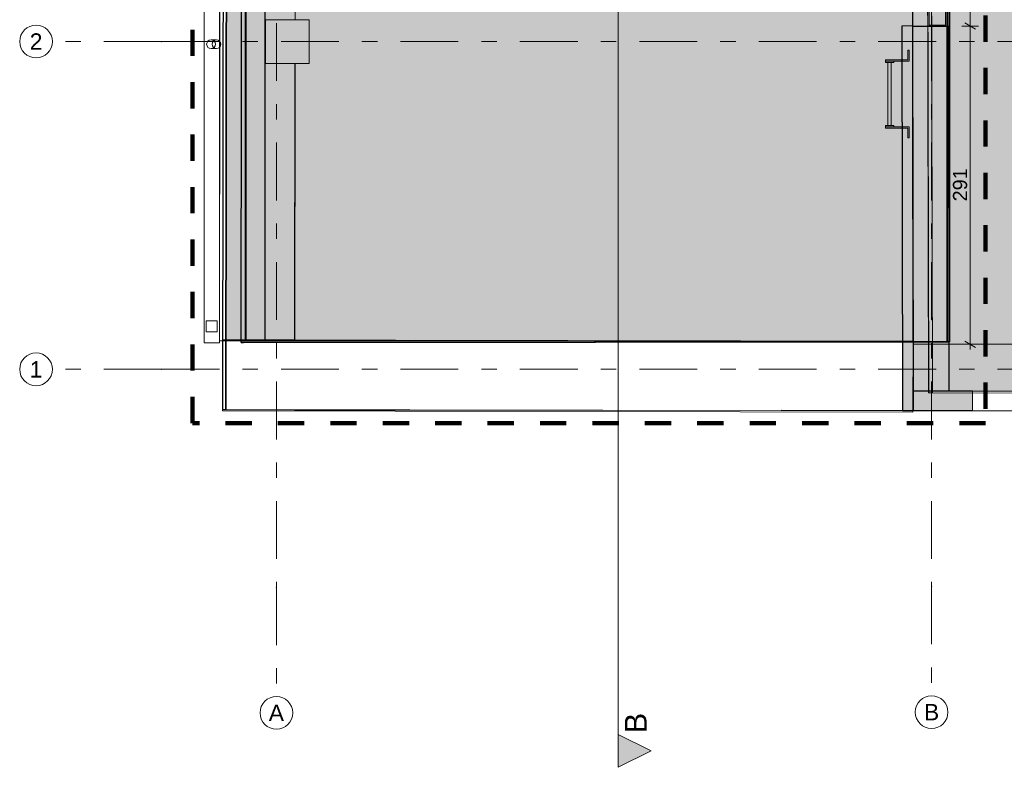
# Model space of a CAD drawing. Header units: centimetres. Extents: x -204 to 17936, y -15197 to 4352.
# Tile 1 of 41: x -193 to 709, y -330 to 354. Entities that reach past the tile are written whole.
import ezdxf
from ezdxf.enums import TextEntityAlignment as Align

# ---------------------------------------------------------------- set-up
doc = ezdxf.new("R2010")
doc.units = ezdxf.units.CM
doc.header["$MEASUREMENT"] = 0
for name, pattern in [('Przerywana', [48, 24, -24]), ('Przerywana podwójnie', [109.361107, 52.916665, -21.166666, 14.111111, -21.166666]), ('Wipeout_Contour', [100, 0, -100])]:
    doc.linetypes.add(name, pattern=pattern)
for name, color, linetype in [('00 - DRABINA DACHOWA', 7, 'Continuous'), ('00 - SUFIT Z BLACHY', 7, 'Continuous'), ('280-A Dachy Powłoki', 7, 'Continuous'), ('299-A Wymiary Opisy', 7, 'Continuous'), ('410-K Osie główne', 7, 'Continuous'), ('420-K Ściany', 7, 'Continuous'), ('440-K Słupy', 7, 'Continuous'), ('530 - Rynny i rury spustowe', 7, 'Continuous'), ('840-G Znaczniki ogólne', 7, 'Continuous')]:
    doc.layers.add(name, color=color, linetype=linetype)
for name, color, linetype, lineweight in [('00 - DRABINA DACHOWA_Nr_pióra__4', 7, 'Continuous', 20), ('00 - SUFIT Z BLACHY_Nr_pióra__12', 7, 'Continuous', 13), ('00 - SUFIT Z BLACHY_Nr_pióra__69', 7, 'Continuous', 20), ('0_Nr_pióra__12', 7, 'Continuous', 13), ('0_Nr_pióra__13', 7, 'Continuous', 25), ('0_Nr_pióra__18', 7, 'Continuous', 100), ('0_Nr_pióra__19', 255, 'Continuous', 30), ('280-A Dachy Powłoki_Nr_pióra__13', 7, 'Continuous', 25), ('299-A Wymiary Opisy_Nr_pióra__11', 7, 'Continuous', 0), ('410-K Osie główne_Nr_pióra__11', 7, 'Continuous', 0), ('410-K Osie główne_Nr_pióra__7', 7, 'Continuous', 20), ('420-K Ściany_Nr_pióra__11', 7, 'Continuous', 0), ('420-K Ściany_Nr_pióra__12', 7, 'Continuous', 13), ('420-K Ściany_Nr_pióra__13', 7, 'Continuous', 25), ('420-K Ściany_Nr_pióra__27', 7, 'Continuous', 20), ('530 - Rynny i rury spustowe_Nr_pióra__4', 7, 'Continuous', 20), ('840-G Znaczniki ogólne_Nr_pióra__11', 7, 'Continuous', 0), ('Nowe_420-K Ściany_Nr_pióra__135', 5, 'Continuous', 20), ('Nowe_Okna Archicada_Nr_pióra__135', 5, 'Continuous', 20)]:
    doc.layers.add(name, color=color, linetype=linetype, lineweight=lineweight)
for name, color, linetype, lineweight, true_color in [('103-Z Zakres opracowania_Nr_pióra__255', 7, 'Continuous', 140, 0x00a400), ('280-A Dachy Powłoki_Nr_pióra__92', 7, 'Continuous', 20, 0xdfdfdf), ('420-K Ściany_Nr_pióra__87', 7, 'Continuous', 20, 0xbfe1b7), ('440-K Słupy_Nr_pióra__88', 7, 'Continuous', 20, 0x426f9f), ('530 - Rynny i rury spustowe_Nr_pióra__84', 7, 'Continuous', 20, 0x70828f)]:
    doc.layers.add(name, color=color, linetype=linetype, lineweight=lineweight, true_color=true_color)
doc.styles.add('STYL_AUTOMATYCZNY_1', font='arial.ttf')
doc.styles.add('STYL_AUTOMATYCZNY_2', font='arial.ttf')
doc.dimstyles.new('STYL_AUTOMATYCZNY__2', dxfattribs={"dimtxt": 13, "dimasz": 7.6, "dimexe": 0.18, "dimexo": 0.0625, "dimgap": 0, "dimtad": 1, "dimdec": 0, "dimzin": 0, "dimdsep": 46, "dimtxsty": 'STYL_AUTOMATYCZNY_2', "dimblk": 'ARROWHEAD_2', "dimblk1": 'ARROWHEAD_2', "dimblk2": 'ARROWHEAD_2', "dimcen": 0.09, "dimclrd": 7, "dimclre": 7, "dimclrt": 7, "dimadec": 0, "dimazin": 0, "dimtfac": 1, "dimtdec": 4, "dimtmove": 0, "dimatfit": 3, "dimfxl": 0, "dimtolj": 1, "dimtzin": 0, "dimarcsym": 0})

# ---------------------------------------------------------------- blocks, each defined once
blk = doc.blocks.new('Belka_1_1', base_point=(1181.8, 13.4))
at = {"layer": '00 - SUFIT Z BLACHY_Nr_pióra__12', "color": 7, "linetype": 'Continuous', "lineweight": 13}
for p, q in [((625.13, 13.8), (625.12, -4.2)), ((1181.8, 13.4), (625.13, 13.8)), ((1181.8, 13.4), (1181.79, -4.6)), ((1181.79, -4.6), (625.12, -4.2))]:
    blk.add_line(p, q, dxfattribs=at)
at = {"layer": '00 - SUFIT Z BLACHY_Nr_pióra__69', "color": 7, "linetype": 'Continuous', "lineweight": 20}
blk.add_line((1181.8, 13.4), (625.13, 13.8), dxfattribs=at)
blk = doc.blocks.new('Otwór_9_1')
at = {"layer": '420-K Ściany_Nr_pióra__11', "color": 7, "linetype": 'Continuous', "lineweight": 0, "flags": 128}
for points in [[(164.25, 59.72), (164.17, -3.28)], [(504.17, -3.71), (504.25, 59.29)]]:
    blk.add_lwpolyline(points, dxfattribs=at)
at = {"layer": '420-K Ściany_Nr_pióra__13', "color": 7, "linetype": 'Continuous', "lineweight": 25, "flags": 128}
for points in [[(504.25, 59.29), (164.25, 59.72)], [(164.17, -3.28), (504.17, -3.71)]]:
    blk.add_lwpolyline(points, dxfattribs=at)
blk = doc.blocks.new('Ściana_1_1', base_point=(62.57, 3006.65))
at = {"color": 254, "linetype": 'Wipeout_Contour', "lineweight": 0, "ltscale": 148.205934}
blk.add_wipeout([(58.87, 59.85), (-4.21, -3.07), (58.79, -3.15)], dxfattribs=at).dxf.layer = '420-K Ściany'
at = {"color": 254, "linetype": 'Wipeout_Contour', "lineweight": 0, "ltscale": 149.564123}
blk.add_wipeout([(-4.21, -3.07), (58.87, 59.85), (-4.13, 59.93)], dxfattribs=at).dxf.layer = '420-K Ściany'
at = {"layer": '420-K Ściany_Nr_pióra__13', "color": 7, "linetype": 'Continuous', "lineweight": 25, "flags": 128}
blk.add_lwpolyline([(-4.21, -3.07), (58.79, -3.15)], dxfattribs=at)
at = {"color": 254, "linetype": 'Wipeout_Contour', "lineweight": 0, "ltscale": 61415.814052}
blk.add_wipeout([(-4.13, 59.93), (58.87, 59.85), (59.19, 313.81), (32.2, 313.81), (32.2, 353.81), (59.24, 353.81), (59.56, 613.81), (32.2, 613.81), (32.2, 653.81), (59.61, 653.81), (59.94, 913.81), (32.2, 913.81), (32.2, 953.81), (59.99, 953.81), (60.31, 1210.81), (32.2, 1210.81), (32.2, 1250.81), (60.36, 1250.81), (60.69, 1513.81), (32.2, 1513.81), (32.2, 1553.81), (60.74, 1553.81), (61.07, 1813.81), (32.2, 1813.81), (32.2, 1853.81), (61.12, 1853.81), (61.45, 2113.81), (32.2, 2113.81), (32.2, 2153.81), (61.5, 2153.81), (61.82, 2413.81), (32.2, 2413.81), (32.2, 2453.81), (61.87, 2453.81), (62.2, 2716.81), (31.2, 2716.81), (31.2, 2756.81), (62.26, 2756.81), (62.57, 3006.65), (-0.43, 3006.65)], dxfattribs=at).dxf.layer = '420-K Ściany'
at = {"layer": '420-K Ściany_Nr_pióra__13', "color": 7, "linetype": 'Continuous', "lineweight": 25, "flags": 128}
for points in [[(-0.35, 3069.65), (-4.21, -3.07)], [(58.87, 59.85), (59.19, 313.81)]]:
    blk.add_lwpolyline(points, dxfattribs=at)
blk = doc.blocks.new('Ściana_2_1', base_point=(58.87, 59.85))
at = {"color": 254, "linetype": 'Wipeout_Contour', "lineweight": 0, "ltscale": 1395.42894}
blk.add_wipeout([(58.79, -3.15), (625.15, -3.86), (625.07, 59.14), (58.87, 59.85)], dxfattribs=at).dxf.layer = '420-K Ściany'
at = {"layer": '420-K Ściany_Nr_pióra__13', "color": 7, "linetype": 'Continuous', "lineweight": 25, "flags": 128}
for points in [[(164.25, 59.72), (58.87, 59.85)], [(625.07, 59.14), (504.25, 59.29)], [(58.79, -3.15), (164.17, -3.28)], [(504.17, -3.71), (625.15, -3.86)]]:
    blk.add_lwpolyline(points, dxfattribs=at)
blk = doc.blocks.new('Ściana_3_1', base_point=(621.38, 3006.65))
at = {"color": 254, "linetype": 'Wipeout_Contour', "lineweight": 0, "ltscale": 17510.797958}
blk.add_wipeout([(654.38, 3006.65), (621.38, 3006.65), (625.08, 56.8), (658.08, 56.8), (655.12, 2413.81), (642.01, 2413.81), (642.01, 2453.81), (655.07, 2453.81)], dxfattribs=at).dxf.layer = '420-K Ściany'
at = {"color": 254, "linetype": 'Wipeout_Contour', "lineweight": 0, "ltscale": 1876.392998}
blk.add_wipeout([(625.13, 13.84), (625.13, 13.8), (625.16, 13.84)], dxfattribs=at).dxf.layer = '420-K Ściany'
at = {"layer": '420-K Ściany_Nr_pióra__13', "color": 7, "linetype": 'Continuous', "lineweight": 25, "flags": 128}
for points in [[(621.38, 3006.65), (625.07, 59.14)], [(658.08, 56.8), (655.12, 2413.81)]]:
    blk.add_lwpolyline(points, dxfattribs=at)
at = {"layer": '420-K Ściany_Nr_pióra__27', "color": 7, "linetype": 'Continuous', "lineweight": 20}
blk.add_line((658.08, 56.8), (625.08, 56.8), dxfattribs=at)
blk = doc.blocks.new('Ściana_5_1', base_point=(621.38, 3006.65))
at = {"color": 254, "linetype": 'Wipeout_Contour', "lineweight": 0, "ltscale": 7435.150988}
blk.add_wipeout([(621.38, 3006.65), (625.07, 59.14), (658.07, 59.18), (654.38, 3006.69)], dxfattribs=at).dxf.layer = '420-K Ściany'
at = {"layer": '420-K Ściany_Nr_pióra__87', "color": 9, "linetype": 'Continuous', "lineweight": 20, "true_color": 0xbfe1b7, "flags": 128}
for points in [[(621.38, 3006.65), (625.07, 59.14)], [(658.07, 59.18), (654.38, 3006.69)], [(625.07, 59.14), (658.07, 59.18)]]:
    blk.add_lwpolyline(points, dxfattribs=at)
blk = doc.blocks.new('Ściana_6_1', base_point=(62.57, 3006.65))
at = {"layer": '420-K Ściany', "linetype": 'Continuous', "lineweight": 0, "true_color": 0x000000}
blk.add_hatch(color=18, dxfattribs=at).paths.add_polyline_path([(-0.43, 3006.73), (-4.13, 59.93), (58.87, 59.85), (62.57, 3006.65)])
at = {"layer": '420-K Ściany_Nr_pióra__27', "color": 7, "linetype": 'Continuous', "lineweight": 20, "flags": 128}
for points in [[(-0.43, 3006.73), (-4.13, 59.93)], [(58.87, 59.85), (62.57, 3006.65)], [(-4.13, 59.93), (58.87, 59.85)]]:
    blk.add_lwpolyline(points, dxfattribs=at)
blk = doc.blocks.new('Ściana_7_1', base_point=(621.38, 3006.65))
at = {"color": 254, "linetype": 'Wipeout_Contour', "lineweight": 0, "ltscale": 7435.150988}
blk.add_wipeout([(621.38, 3006.65), (625.07, 59.14), (658.07, 59.18), (654.38, 3006.69)], dxfattribs=at).dxf.layer = '420-K Ściany'
at = {"layer": '420-K Ściany_Nr_pióra__12', "color": 7, "linetype": 'Continuous', "lineweight": 13, "flags": 128}
for points in [[(621.38, 3006.65), (625.07, 59.14)], [(658.07, 59.18), (654.38, 3006.69)], [(625.07, 59.14), (658.07, 59.18)]]:
    blk.add_lwpolyline(points, dxfattribs=at)
blk = doc.blocks.new('Ściana_8_1', base_point=(625.13, 13.8))
at = {"layer": '420-K Ściany', "linetype": 'Continuous', "lineweight": 0, "true_color": 0x000000}
for points in [[(658.08, 56.8), (625.08, 56.8), (625.13, 13.84), (625.16, 13.84)], [(625.13, 13.8), (1180.44, 13.8), (1180.44, 56.8), (658.08, 56.8)]]:
    blk.add_hatch(color=18, dxfattribs=at).paths.add_polyline_path(points)
at = {"layer": '420-K Ściany_Nr_pióra__27', "color": 7, "linetype": 'Continuous', "lineweight": 20}
blk.add_line((658.08, 56.8), (625.08, 56.8), dxfattribs=at)
at = {"layer": '420-K Ściany_Nr_pióra__27', "color": 7, "linetype": 'Continuous', "lineweight": 20, "flags": 128}
for points in [[(1180.44, 56.8), (658.08, 56.8)], [(1180.44, 13.8), (1180.44, 56.8)], [(625.13, 13.8), (1180.44, 13.8)]]:
    blk.add_lwpolyline(points, dxfattribs=at)
blk = doc.blocks.new('Ściana_9_1', base_point=(625.15, -3.9))
at = {"layer": '420-K Ściany', "linetype": 'Continuous', "lineweight": 0, "true_color": 0x000000}
blk.add_hatch(color=18, dxfattribs=at).paths.add_polyline_path([(625.15, -3.9), (679.55, -3.9), (679.55, 14.1), (625.15, 14.1)])
at = {"layer": '420-K Ściany_Nr_pióra__27', "color": 7, "linetype": 'Continuous', "lineweight": 20, "flags": 128}
for points in [[(679.55, 14.1), (625.15, 14.1)], [(625.15, 14.1), (625.15, -3.9)], [(679.55, -3.9), (679.55, 14.1)], [(625.15, -3.9), (679.55, -3.9)]]:
    blk.add_lwpolyline(points, dxfattribs=at)
blk = doc.blocks.new('Ściana_16_1', base_point=(-0.35, 3069.65))
at = {"color": 254, "linetype": 'Wipeout_Contour', "lineweight": 0, "ltscale": 6152.658399}
blk.add_wipeout([(-3.35, 3069.65), (-7.21, -3.07), (-4.21, -3.07), (-0.35, 3069.65)], dxfattribs=at).dxf.layer = '420-K Ściany'
at = {"layer": '420-K Ściany_Nr_pióra__13', "color": 7, "linetype": 'Continuous', "lineweight": 25, "flags": 128}
for points in [[(-3.35, 3069.65), (-7.21, -3.07)], [(-4.21, -3.07), (-0.35, 3069.65)], [(-7.21, -3.07), (-4.21, -3.07)]]:
    blk.add_lwpolyline(points, dxfattribs=at)
blk = doc.blocks.new('Słup_9_1', base_point=(52.2, 333.81))
at = {"color": 254, "linetype": 'Wipeout_Contour', "lineweight": 0, "ltscale": 1353.801169}
blk.add_wipeout([(32.2, 313.81), (72.2, 313.81), (72.2, 353.81), (32.2, 353.81)], dxfattribs=at).dxf.layer = '440-K Słupy'
at = {"layer": '440-K Słupy_Nr_pióra__88', "color": 155, "linetype": 'Continuous', "lineweight": 20, "true_color": 0x426f9f, "flags": 128}
blk.add_lwpolyline([(32.2, 313.81), (72.2, 313.81), (72.2, 353.81), (32.2, 353.81)], close=True, dxfattribs=at)
blk = doc.blocks.new('Dach_3_1', base_point=(9.82, 58.42))
at = {"layer": '280-A Dachy Powłoki', "linetype": 'Continuous', "lineweight": 0, "true_color": 0x000000}
h = blk.add_hatch(dxfattribs=at)
h.set_pattern_fill('Piasek_0001', color=18, style=0, pattern_type=2)
h.set_pattern_definition([(314.8188, (30.982, 257.457), (11.10853, 11.12299), [0, -10.48004, 0, -15.72006]), (19.99833, (30.938, 222.457), (-5.34772, 14.80689), [0, -7.67413, 0, -13.25532])])
h.paths.add_polyline_path([(13.46, 3007.65), (9.82, 58.42), (656.3, 58.96), (656.3, 3007.65)])
h.paths.add_polyline_path([(282.11, 1151.15), (281.66, 1153.74), (281.66, 1156.36), (282.12, 1158.95), (283.01, 1161.41), (284.32, 1163.68), (286.01, 1165.69), (288.01, 1167.38), (290.28, 1168.69), (292.74, 1169.58), (295.31, 1170.03), (297.93, 1170.03), (300.5, 1169.57), (302.96, 1168.67), (305.22, 1167.36), (307.22, 1165.67), (308.9, 1163.65), (310.2, 1161.38), (311.09, 1158.91), (311.54, 1156.33), (311.54, 1153.7), (311.08, 1151.12), (310.19, 1148.65), (308.88, 1146.38), (307.19, 1144.37), (305.19, 1142.69), (302.92, 1141.38), (300.46, 1140.48), (297.89, 1140.03), (295.27, 1140.03), (292.7, 1140.49), (290.24, 1141.39), (287.98, 1142.71), (285.98, 1144.4), (284.3, 1146.41), (283, 1148.69)], flags=0)
h.paths.add_polyline_path([(285.14, 1755.09), (285.14, 1757.71), (285.6, 1760.3), (286.5, 1762.76), (287.81, 1765.03), (289.49, 1767.04), (291.5, 1768.73), (293.76, 1770.04), (296.22, 1770.93), (298.8, 1771.38), (301.41, 1771.38), (303.99, 1770.92), (306.44, 1770.02), (308.7, 1768.71), (310.7, 1767.02), (312.38, 1765), (313.69, 1762.73), (314.58, 1760.26), (315.03, 1757.68), (315.03, 1755.05), (314.57, 1752.47), (313.67, 1750), (312.36, 1747.73), (310.68, 1745.72), (308.67, 1744.04), (306.41, 1742.73), (303.95, 1741.83), (301.37, 1741.38), (298.76, 1741.38), (296.18, 1741.84), (293.73, 1742.74), (291.47, 1744.06), (289.46, 1745.75), (287.79, 1747.76), (286.48, 1750.04), (285.59, 1752.5)], flags=0)
h.paths.add_polyline_path([(287.11, 540.19), (286.66, 542.77), (286.66, 545.4), (287.12, 547.98), (288.01, 550.45), (289.32, 552.72), (291.01, 554.73), (293.01, 556.41), (295.28, 557.72), (297.74, 558.62), (300.31, 559.07), (302.93, 559.06), (305.5, 558.61), (307.96, 557.71), (310.22, 556.39), (312.22, 554.7), (313.9, 552.69), (315.2, 550.41), (316.09, 547.95), (316.54, 545.36), (316.54, 542.74), (316.08, 540.15), (315.19, 537.69), (313.88, 535.41), (312.19, 533.41), (310.19, 531.72), (307.92, 530.41), (305.46, 529.52), (302.89, 529.06), (300.27, 529.07), (297.7, 529.53), (295.24, 530.43), (292.98, 531.74), (290.98, 533.43), (289.3, 535.45), (288, 537.72)], flags=0)
h.paths.add_polyline_path([(288.41, 2336.33), (287.96, 2338.91), (287.96, 2341.54), (288.42, 2344.12), (289.32, 2346.59), (290.63, 2348.86), (292.31, 2350.87), (294.31, 2352.55), (296.58, 2353.86), (299.04, 2354.75), (301.61, 2355.21), (304.23, 2355.2), (306.8, 2354.74), (309.26, 2353.84), (311.52, 2352.53), (313.52, 2350.84), (315.2, 2348.83), (316.51, 2346.55), (317.4, 2344.08), (317.85, 2341.5), (317.84, 2338.87), (317.39, 2336.29), (316.49, 2333.82), (315.18, 2331.55), (313.5, 2329.54), (311.49, 2327.86), (309.22, 2326.55), (306.77, 2325.66), (304.19, 2325.2), (301.58, 2325.21), (299, 2325.67), (296.55, 2326.57), (294.28, 2327.88), (292.28, 2329.57), (290.6, 2331.58), (289.3, 2333.86)], flags=0)
h.paths.add_polyline_path([(409.64, 1251.95), (409.74, 1326.95), (476.97, 1326.87), (476.98, 1327.07), (484.62, 1327.06), (484.52, 1251.66), (476.89, 1251.67), (476.87, 1251.87)], flags=0)
h.paths.add_polyline_path([(412.49, 682.83), (412.5, 688.08), (413.41, 693.24), (415.21, 698.17), (417.83, 702.72), (421.2, 706.73), (425.21, 710.1), (429.74, 712.72), (434.65, 714.51), (439.81, 715.42), (445.04, 715.41), (450.18, 714.49), (455.1, 712.69), (459.62, 710.06), (463.62, 706.68), (466.98, 702.66), (469.59, 698.11), (471.37, 693.17), (472.27, 688), (472.27, 682.75), (471.35, 677.58), (469.56, 672.65), (466.94, 668.11), (463.57, 664.09), (459.56, 660.72), (455.03, 658.1), (450.11, 656.32), (444.96, 655.41), (439.73, 655.42), (434.58, 656.33), (429.67, 658.14), (425.14, 660.77), (421.14, 664.15), (417.79, 668.17), (415.18, 672.72), (413.4, 677.66)], flags=0)
h.paths.add_polyline_path([(484.73, 1510.12), (484.73, 1657.81), (484.78, 1657.81), (484.78, 1657.83), (509.34, 1657.83), (621.03, 1657.96), (621.03, 1510.12)], flags=0)
h.paths.add_polyline_path([(565.63, 800.39), (565.18, 802.98), (565.18, 805.6), (565.64, 808.19), (566.54, 810.65), (567.85, 812.92), (569.53, 814.93), (571.54, 816.61), (573.8, 817.92), (576.26, 818.82), (578.83, 819.27), (581.45, 819.27), (584.02, 818.81), (586.48, 817.91), (588.74, 816.59), (590.74, 814.9), (592.42, 812.89), (593.73, 810.62), (594.62, 808.15), (595.07, 805.56), (595.06, 802.94), (594.61, 800.35), (593.71, 797.89), (592.4, 795.62), (590.72, 793.61), (588.71, 791.92), (586.45, 790.62), (583.99, 789.72), (581.41, 789.27), (578.8, 789.27), (576.22, 789.73), (573.77, 790.63), (571.5, 791.95), (569.5, 793.64), (567.83, 795.65), (566.52, 797.92)], flags=0)
h.paths.add_polyline_path([(574.95, 2497.92), (574.5, 2500.51), (574.5, 2501.82), (574.5, 2503.13), (574.96, 2505.71), (575.86, 2508.18), (577.17, 2510.45), (578.85, 2512.46), (580.85, 2514.14), (583.12, 2515.45), (585.58, 2516.35), (588.15, 2516.8), (589.46, 2516.8), (590.77, 2516.8), (593.34, 2516.34), (595.8, 2515.44), (598.06, 2514.12), (600.06, 2512.43), (601.74, 2510.42), (603.05, 2508.15), (603.94, 2505.68), (604.39, 2503.09), (604.39, 2501.78), (604.38, 2500.47), (603.93, 2497.88), (603.03, 2495.42), (601.72, 2493.15), (600.04, 2491.14), (598.03, 2489.45), (595.76, 2488.14), (593.31, 2487.25), (590.73, 2486.8), (589.42, 2486.8), (588.12, 2486.8), (585.54, 2487.26), (583.09, 2488.16), (580.82, 2489.48), (578.82, 2491.17), (577.14, 2493.18), (575.84, 2495.45)], flags=0)
at = {"layer": '280-A Dachy Powłoki_Nr_pióra__13', "color": 7, "linetype": 'Continuous', "lineweight": 25, "flags": 128}
for points in [[(9.82, 58.42), (13.46, 3007.65)], [(656.3, 3007.65), (656.3, 58.96)], [(656.43, 58.96), (656.43, 3007.65)], [(658.52, 58.95), (658.52, 3007.65)], [(658.56, 3007.65), (658.56, 58.95)], [(656.3, 58.96), (9.82, 58.42)], [(9.95, 58.42), (12.05, 58.42), (12.09, 58.42)], [(12.05, 58.42), (656.3, 58.95)], [(656.3, 58.96), (656.43, 58.96), (658.52, 58.95), (658.56, 58.95)], [(656.43, 58.95), (658.52, 58.95)]]:
    blk.add_lwpolyline(points, dxfattribs=at)
blk = doc.blocks.new('Dach_4_1', base_point=(1187.38, 11.79))
at = {"layer": '280-A Dachy Powłoki_Nr_pióra__92', "color": 254, "linetype": 'Continuous', "lineweight": 20, "true_color": 0xdfdfdf, "flags": 128}
for points in [[(639.33, 12.23), (632.55, 3050.82)], [(632.62, 3050.82), (639.4, 12.23)], [(635.96, 3050.83), (642.74, 12.23)], [(642.95, 12.23), (636.17, 3050.83)], [(642.95, 12.23), (642.74, 12.23), (639.4, 12.23), (639.33, 12.23)], [(639.4, 12.23), (642.95, 12.23)], [(1187.38, 11.79), (642.95, 12.23)]]:
    blk.add_lwpolyline(points, dxfattribs=at)
blk = doc.blocks.new('Dach_5_1', base_point=(-10.18, 59.91))
at = {"layer": '280-A Dachy Powłoki_Nr_pióra__92', "color": 254, "linetype": 'Continuous', "lineweight": 20, "true_color": 0xdfdfdf, "flags": 128}
for points in [[(-10.18, 59.91), (-6.55, 3006.84)], [(13.45, 3006.84), (13.45, 59.93)], [(14.52, 59.93), (14.52, 3006.84)], [(31.49, 59.91), (31.49, 3006.82)], [(31.84, 3006.82), (31.84, 59.91)], [(13.45, 59.93), (-10.18, 59.91)], [(-9.12, 59.91), (7.85, 59.89), (8.2, 59.89)], [(7.85, 59.89), (31.49, 59.91)], [(13.45, 59.93), (14.52, 59.93), (31.49, 59.91), (31.84, 59.91)]]:
    blk.add_lwpolyline(points, dxfattribs=at)
blk = doc.blocks.new('Ściana z luksferów[9]_1')
at = {"layer": 'Nowe_Okna Archicada_Nr_pióra__135', "color": 5, "linetype": 'Continuous', "lineweight": 20}
for p, q in [((624.39, 607.9), (657.39, 607.94)), ((624.71, 347.9), (624.39, 607.9)), ((639.39, 607.92), (654.39, 607.94)), ((639.39, 606.99), (639.39, 607.92)), ((639.39, 606.99), (654.39, 607.01)), ((639.41, 587.99), (639.39, 606.99)), ((654.39, 607.94), (654.39, 607.01)), ((654.39, 607.01), (654.41, 588.01)), ((657.39, 607.94), (657.71, 347.94)), ((654.41, 588.01), (639.41, 587.99)), ((639.41, 587.06), (639.41, 587.99)), ((639.41, 587.06), (654.41, 587.08)), ((639.44, 568.06), (639.41, 587.06)), ((654.41, 588.01), (654.41, 587.08)), ((654.41, 587.08), (654.44, 568.08)), ((654.44, 568.08), (639.44, 568.06)), ((639.44, 567.13), (639.44, 568.06)), ((654.44, 568.08), (654.44, 567.15)), ((639.44, 567.13), (654.44, 567.15)), ((639.46, 548.14), (639.44, 567.13)), ((654.44, 567.15), (654.46, 548.15)), ((654.46, 548.15), (639.46, 548.14)), ((639.46, 547.21), (639.46, 548.14)), ((639.46, 547.21), (654.46, 547.23)), ((639.49, 528.21), (639.46, 547.21)), ((654.46, 548.15), (654.46, 547.23)), ((654.46, 547.23), (654.49, 528.23)), ((654.49, 528.23), (639.49, 528.21)), ((639.49, 527.28), (639.49, 528.21)), ((639.49, 527.28), (654.49, 527.3)), ((639.51, 508.28), (639.49, 527.28)), ((654.49, 528.23), (654.49, 527.3)), ((654.49, 527.3), (654.51, 508.3)), ((654.51, 508.3), (639.51, 508.28)), ((639.51, 507.35), (639.51, 508.28)), ((639.51, 507.35), (654.51, 507.37)), ((639.54, 488.35), (639.51, 507.35)), ((654.51, 508.3), (654.51, 507.37)), ((654.51, 507.37), (654.54, 488.37)), ((654.54, 488.37), (639.54, 488.35)), ((639.54, 487.42), (639.54, 488.35)), ((639.54, 487.42), (654.54, 487.44)), ((639.56, 468.42), (639.54, 487.42)), ((654.54, 488.37), (654.54, 487.44)), ((654.54, 487.44), (654.56, 468.44)), ((654.56, 468.44), (639.56, 468.42)), ((639.56, 467.49), (639.56, 468.42)), ((639.56, 467.49), (654.56, 467.51)), ((639.59, 448.49), (639.56, 467.49)), ((654.56, 468.44), (654.56, 467.51)), ((654.56, 467.51), (654.59, 448.51)), ((654.59, 448.51), (639.59, 448.49)), ((639.59, 447.56), (639.59, 448.49)), ((639.59, 447.56), (654.59, 447.58)), ((639.61, 428.56), (639.59, 447.56)), ((654.59, 448.51), (654.59, 447.58)), ((654.59, 447.58), (654.61, 428.58)), ((654.61, 428.58), (639.61, 428.56)), ((639.61, 427.64), (639.61, 428.56)), ((639.61, 427.64), (654.61, 427.65)), ((639.64, 408.64), (639.61, 427.64)), ((654.61, 428.58), (654.61, 427.65)), ((654.61, 427.65), (654.64, 408.65)), ((654.64, 408.65), (639.64, 408.64)), ((639.64, 407.71), (639.64, 408.64)), ((639.64, 407.71), (654.64, 407.73)), ((639.66, 388.71), (639.64, 407.71)), ((654.64, 408.65), (654.64, 407.73)), ((654.64, 407.73), (654.66, 388.73)), ((654.66, 388.73), (639.66, 388.71)), ((639.66, 387.78), (639.66, 388.71)), ((639.66, 387.78), (654.66, 387.8)), ((639.69, 368.78), (639.66, 387.78)), ((654.66, 388.73), (654.66, 387.8)), ((654.66, 387.8), (654.69, 368.8)), ((654.69, 368.8), (639.69, 368.78)), ((639.69, 367.85), (639.69, 368.78)), ((639.69, 367.85), (654.69, 367.87)), ((639.71, 348.85), (639.69, 367.85)), ((654.69, 368.8), (654.69, 367.87)), ((654.69, 367.87), (654.71, 348.87)), ((657.71, 347.94), (624.71, 347.9)), ((654.71, 348.87), (639.71, 348.85)), ((639.71, 347.92), (639.71, 348.85)), ((654.71, 347.94), (639.71, 347.92)), ((654.71, 348.87), (654.71, 347.94))]:
    blk.add_line(p, q, dxfattribs=at)
blk = doc.blocks.new('Ściana_27_1', base_point=(621.3, 3068.93))
at = {"layer": '420-K Ściany', "linetype": 'Continuous', "lineweight": 0, "true_color": 0x000000}
blk.add_hatch(color=18, dxfattribs=at).paths.add_polyline_path([(625.13, 14.1), (658.13, 14.14), (657.71, 347.94), (624.71, 347.9)])
at = {"layer": '420-K Ściany_Nr_pióra__13', "color": 7, "linetype": 'Continuous', "lineweight": 25}
for p, q in [((624.71, 347.9), (639.71, 347.92)), ((639.71, 347.92), (649.91, 347.93)), ((649.91, 347.93), (657.71, 347.94))]:
    blk.add_line(p, q, dxfattribs=at)
at = {"layer": '420-K Ściany_Nr_pióra__13', "color": 7, "linetype": 'Continuous', "lineweight": 25, "flags": 128}
for points in [[(624.71, 347.9), (625.13, 14.1)], [(658.13, 14.14), (657.71, 347.94)], [(625.13, 14.1), (658.13, 14.14)]]:
    blk.add_lwpolyline(points, dxfattribs=at)
at = {"layer": 'Nowe_420-K Ściany_Nr_pióra__135', "color": 5, "linetype": 'Continuous', "lineweight": 25, "flags": 128}
blk.add_lwpolyline([(624.71, 347.9), (657.71, 347.94)], dxfattribs=at)
at = {"layer": 'Nowe_Okna Archicada_Nr_pióra__135', "color": 5, "linetype": 'Continuous', "lineweight": 20}
blk.add_blockref('Ściana z luksferów[9]_1', (0, 0), dxfattribs=at)
blk = doc.blocks.new('Rynna[13]_1', base_point=(-17.18, 3006.65))
at = {"layer": '530 - Rynny i rury spustowe_Nr_pióra__4', "color": 7, "linetype": 'Continuous', "lineweight": 20, "flags": 128}
for points in [[(-24.18, 3006.65), (-24.18, 58.13), (-10.18, 58.13), (-10.18, 3006.65)], [(-12.18, 78.13), (-22.18, 78.13), (-22.18, 68.13), (-12.18, 68.13)]]:
    blk.add_lwpolyline(points, close=True, dxfattribs=at)
blk = doc.blocks.new('Rura spustowa złożona[14]_1', base_point=(-13.79, 331.32))
at = {"layer": '530 - Rynny i rury spustowe_Nr_pióra__84', "color": 8, "linetype": 'Continuous', "lineweight": 20, "true_color": 0x70828f, "flags": 128}
blk.add_lwpolyline([(-12.79, 335.32, 1), (-12.79, 327.32, 1)], format="xyb", close=True, dxfattribs=at)
blk = doc.blocks.new('Rura spustowa złożona[15]_1', base_point=(-11.79, 331.32))
at = {"layer": '530 - Rynny i rury spustowe_Nr_pióra__84', "color": 8, "linetype": 'Continuous', "lineweight": 20, "true_color": 0x70828f}
for p, q in [((-17.79, 335.32), (-12.79, 335.32)), ((-17.79, 335.32), (-12.79, 335.32)), ((-12.79, 327.32), (-17.79, 327.32)), ((-12.79, 327.32), (-17.79, 327.32))]:
    blk.add_line(p, q, dxfattribs=at)
at = {"layer": '530 - Rynny i rury spustowe_Nr_pióra__84', "color": 8, "linetype": 'Continuous', "lineweight": 20, "true_color": 0x70828f, "flags": 128}
for points in [[(-17.79, 327.32, -1), (-17.79, 335.32, -1)], [(-17.79, 327.32, -1), (-17.79, 335.32, -1)], [(-17.79, 327.32, -1), (-17.79, 335.32, -1)], [(-12.79, 335.32, -1), (-12.79, 327.32, -1)], [(-12.79, 327.32, -1), (-12.79, 335.32, -1)], [(-12.79, 327.32, -1), (-12.79, 335.32, -1)]]:
    blk.add_lwpolyline(points, format="xyb", close=True, dxfattribs=at)
blk = doc.blocks.new('Pionowa drabinka[25]_1', base_point=(621.56, 285.78))
at = {"layer": '00 - DRABINA DACHOWA_Nr_pióra__4', "color": 7, "linetype": 'Continuous', "lineweight": 20, "flags": 128}
for points in [[(621.56, 325.94), (620.29, 325.94), (620.29, 317.05), (599.75, 317.05), (599.75, 315.78), (621.56, 315.78)], [(599.75, 315.78), (599.75, 314.51), (607.37, 314.51), (607.37, 315.78)], [(602.06, 257.05), (605.06, 257.05), (605.06, 314.51), (602.06, 314.51)], [(607.37, 255.78), (607.37, 257.05), (599.75, 257.05), (599.75, 255.78)], [(621.56, 255.78), (599.75, 255.78), (599.75, 254.51), (620.29, 254.51), (620.29, 245.62), (621.56, 245.62)]]:
    blk.add_lwpolyline(points, close=True, dxfattribs=at)
blk = doc.blocks.new('Standardowy znacznik osi[29]_1', base_point=(-163, 333.81))
at = {"layer": '410-K Osie główne_Nr_pióra__11', "color": 7, "linetype": 'Przerywana podwójnie', "lineweight": 0}
for q in [(-163, 333.81), (1039.92, 333.81)]:
    blk.add_line((-63, 333.81), q, dxfattribs=at)
blk.add_point((-63, 333.81), dxfattribs=at)
blk.add_point((-63, 333.81), dxfattribs=at)
at = {"layer": '410-K Osie główne_Nr_pióra__7', "color": 7, "linetype": 'Continuous', "lineweight": 20}
blk.add_circle((-178, 333.81), 15, dxfattribs=at)
at = {"layer": '410-K Osie główne_Nr_pióra__11', "color": 7, "lineweight": 0, "style": 'STYL_AUTOMATYCZNY_1'}
for tag, p in [('AC_MarkerText_1_0', (-178, 341.31)), ('AC_MarkerText_1_1', (1154.92, 341.31))]:
    blk.add_attdef(tag, text='', height=15, dxfattribs=at).set_placement(p, align=Align.TOP_CENTER)
blk = doc.blocks.new('Standardowy znacznik osi[31]_1', base_point=(-163, 33.81))
at = {"layer": '410-K Osie główne_Nr_pióra__11', "color": 7, "linetype": 'Przerywana podwójnie', "lineweight": 0}
for q in [(-163, 33.81), (1084.69, 33.81)]:
    blk.add_line((-63, 33.81), q, dxfattribs=at)
blk.add_point((-63, 33.81), dxfattribs=at)
blk.add_point((-63, 33.81), dxfattribs=at)
at = {"layer": '410-K Osie główne_Nr_pióra__7', "color": 7, "linetype": 'Continuous', "lineweight": 20}
blk.add_circle((-178, 33.81), 15, dxfattribs=at)
at = {"layer": '410-K Osie główne_Nr_pióra__11', "color": 7, "lineweight": 0, "style": 'STYL_AUTOMATYCZNY_1'}
for tag, p in [('AC_MarkerText_1_0', (-178, 41.31)), ('AC_MarkerText_1_1', (1199.69, 41.31))]:
    blk.add_attdef(tag, text='', height=15, dxfattribs=at).set_placement(p, align=Align.TOP_CENTER)
blk = doc.blocks.new('Standardowy znacznik osi[40]_1', base_point=(42.06, 3403.44))
at = {"layer": '410-K Osie główne_Nr_pióra__11', "color": 7, "linetype": 'Przerywana podwójnie', "lineweight": 0}
for p, q in [((42.06, 3303.44), (42.06, -165.65)), ((42.06, -165.65), (42.06, -265.65))]:
    blk.add_line(p, q, dxfattribs=at)
blk.add_point((42.06, -165.65), dxfattribs=at)
blk.add_point((42.06, -165.65), dxfattribs=at)
at = {"layer": '410-K Osie główne_Nr_pióra__7', "color": 7, "linetype": 'Continuous', "lineweight": 20}
blk.add_circle((42.06, -280.65), 15, dxfattribs=at)
at = {"layer": '410-K Osie główne_Nr_pióra__11', "color": 7, "lineweight": 0, "style": 'STYL_AUTOMATYCZNY_1'}
for tag, p in [('AC_MarkerText_1_0', (42.06, 3425.94)), ('AC_MarkerText_1_1', (42.06, -273.15))]:
    blk.add_attdef(tag, text='', height=15, rotation=360, dxfattribs=at).set_placement(p, align=Align.TOP_CENTER)
blk = doc.blocks.new('Standardowy znacznik osi[41]_1', base_point=(642.06, 3403.44))
at = {"layer": '410-K Osie główne_Nr_pióra__11', "color": 7, "linetype": 'Przerywana podwójnie', "lineweight": 0}
for p, q in [((642.06, 3303.44), (642.06, -164.96)), ((642.06, -164.96), (642.06, -264.96))]:
    blk.add_line(p, q, dxfattribs=at)
blk.add_point((642.06, -164.96), dxfattribs=at)
blk.add_point((642.06, -164.96), dxfattribs=at)
at = {"layer": '410-K Osie główne_Nr_pióra__7', "color": 7, "linetype": 'Continuous', "lineweight": 20}
blk.add_circle((642.06, -279.96), 15, dxfattribs=at)
at = {"layer": '410-K Osie główne_Nr_pióra__11', "color": 7, "lineweight": 0, "style": 'STYL_AUTOMATYCZNY_1'}
for tag, p in [('AC_MarkerText_1_0', (642.06, 3425.94)), ('AC_MarkerText_1_1', (642.06, -272.46))]:
    blk.add_attdef(tag, text='', height=15, rotation=360, dxfattribs=at).set_placement(p, align=Align.TOP_CENTER)
blk = doc.blocks.new('Belka_3_1', base_point=(-4.21, -3.07))
at = {"layer": '00 - SUFIT Z BLACHY_Nr_pióra__12', "color": 7, "linetype": 'Continuous', "lineweight": 13}
for p, q in [((-4.21, -3.07), (-4.13, 59.93)), ((-4.13, 59.93), (625.44, 59.14)), ((625.36, -3.86), (625.44, 59.14)), ((-4.21, -3.07), (625.36, -3.86))]:
    blk.add_line(p, q, dxfattribs=at)
at = {"layer": '00 - SUFIT Z BLACHY_Nr_pióra__69', "color": 7, "linetype": 'Continuous', "lineweight": 20}
blk.add_line((-4.21, -3.07), (625.36, -3.86), dxfattribs=at)
blk = doc.blocks.new('Belka_5_1', base_point=(-7.25, -4.07))
at = {"layer": '00 - SUFIT Z BLACHY_Nr_pióra__12', "color": 7, "linetype": 'Continuous', "lineweight": 13}
for p, q in [((-7.25, -4.07), (-7.1, 60.93)), ((-7.1, 60.93), (625.11, 59.51)), ((624.97, -5.49), (625.11, 59.51)), ((-7.25, -4.07), (624.97, -5.49))]:
    blk.add_line(p, q, dxfattribs=at)
at = {"layer": '00 - SUFIT Z BLACHY_Nr_pióra__69', "color": 7, "linetype": 'Continuous', "lineweight": 20}
blk.add_line((-7.25, -4.07), (624.97, -5.49), dxfattribs=at)
blk = doc.blocks.new('*D158')
at = {"layer": '299-A Wymiary Opisy_Nr_pióra__11', "color": 7, "linetype": 'Continuous', "lineweight": 0}
for p, q in [((684.85, 347.94), (669.85, 347.94)), ((672.35, 350.83), (682.35, 345.06)), ((677.35, 56.8), (677.35, 347.94)), ((684.85, 56.8), (669.85, 56.8)), ((672.35, 59.69), (682.35, 53.91)), ((677.35, 51.91), (677.35, 56.8))]:
    blk.add_line(p, q, dxfattribs=at)
at = {"layer": '299-A Wymiary Opisy_Nr_pióra__11', "color": 7, "lineweight": 0, "insert": (674.75, 187.5), "char_height": 13, "attachment_point": 7, "rotation": 90, "style": 'STYL_AUTOMATYCZNY_2'}
blk.add_mtext('\\A1;{\\pql;\\fArial|b0|i0|c238|p0;\\W1.000000;291}', dxfattribs=at)
blk = doc.blocks.new('ARROWHEAD_2')
at = {"color": 0, "linetype": 'Continuous', "lineweight": 0}
for p, q in [((0, 0), (-1, 0)), ((-0.38, -0.66), (0.38, 0.66))]:
    blk.add_line(p, q, dxfattribs=at)
blk = doc.blocks.new('*D159')
at = {"layer": '299-A Wymiary Opisy_Nr_pióra__11', "color": 7, "linetype": 'Continuous', "lineweight": 0}
for p, q in [((684.85, 607.94), (669.85, 607.94)), ((672.35, 610.83), (682.35, 605.06)), ((677.35, 347.94), (677.35, 607.94)), ((684.85, 347.94), (669.85, 347.94)), ((672.35, 350.83), (682.35, 345.06))]:
    blk.add_line(p, q, dxfattribs=at)
at = {"layer": '299-A Wymiary Opisy_Nr_pióra__11', "color": 7, "lineweight": 0, "insert": (674.75, 463.07), "char_height": 13, "attachment_point": 7, "rotation": 90, "style": 'STYL_AUTOMATYCZNY_2'}
blk.add_mtext('\\A1;{\\pql;\\fArial|b0|i0|c238|p0;\\W1.000000;260}', dxfattribs=at)
blk = doc.blocks.new('Płaszczyzna odcinająca_1_1', base_point=(355.16, 3496.5))
at = {"layer": '840-G Znaczniki ogólne', "linetype": 'Continuous', "lineweight": 0, "true_color": 0x000000}
blk.add_hatch(color=18, dxfattribs=at).paths.add_polyline_path([(355.16, -330.45), (385.16, -315.45), (355.16, -300.45)])
at = {"layer": '840-G Znaczniki ogólne_Nr_pióra__11', "color": 7, "linetype": 'Continuous', "lineweight": 0}
blk.add_line((355.16, 3481.5), (355.16, -300.45), dxfattribs=at)
at = {"layer": '840-G Znaczniki ogólne_Nr_pióra__11', "color": 7, "linetype": 'Continuous', "lineweight": 0, "flags": 128}
blk.add_lwpolyline([(355.16, -330.45), (355.16, -300.45), (385.16, -315.45)], close=True, dxfattribs=at)
at = {"layer": '840-G Znaczniki ogólne_Nr_pióra__11', "color": 7, "lineweight": 0, "insert": (381.16, -299.24), "char_height": 20, "attachment_point": 7, "rotation": 90, "style": 'STYL_AUTOMATYCZNY_2'}
blk.add_mtext('\\A1;{\\pql;\\pt0;\\fArial|b0|i0|c238|p0;\\W1.000000;B}', dxfattribs=at)

msp = doc.modelspace()

# ---------------------------------------------------------------- hatches: boundary and pattern name
at = {"layer": '0_Nr_pióra__12', "linetype": 'Continuous', "lineweight": 13}
h = msp.add_hatch(dxfattribs=at)
h.set_pattern_fill('Piasek_0001', style=0, pattern_type=2)
h.set_pattern_definition([(45, (0, 35), (-11.13693, 11.13693), [0, -10.5, 0, -15.75]), (110, (35, 35), (14.80016, 5.38682), [0, -7.7, 0, -13.3])])
h.paths.add_polyline_path([(-3.98, 60.93), (625.17, 59.12), (623.1, 1627.15), (623.12, 1627.15), (622.47, 2119.36), (511.5, 2119.36), (511.5, 2227.73), (612.41, 2227.73), (612.12, 2450.03), (637.51, 2450.03), (637.51, 2710.47), (611.77, 2710.47), (611.39, 3004.19), (62.57, 3006.65), (-3.43, 3006.83)])
h.paths.add_polyline_path([(511.5, 1518.77), (511.5, 1627.14), (604.6, 1627.14), (604.6, 1518.77)], flags=0)
at = {"layer": '0_Nr_pióra__19', "linetype": 'Continuous', "lineweight": 30}
msp.add_hatch(color=255, dxfattribs=at).paths.add_polyline_path([(654.35, 3025.97), (894.15, 3025.97), (892.78, 3174.39), (1519.26, 3151.35), (1519.26, 3025.97), (1519.26, 56.8), (654.35, 56.8)])

# ---------------------------------------------------------------- linework, layer by layer
at = {"layer": '0_Nr_pióra__13', "color": 7, "linetype": 'Continuous', "lineweight": 25, "flags": 128}
msp.add_lwpolyline([(-3.98, 60.93), (625.17, 59.12), (623.1, 1627.15), (623.12, 1627.15), (622.47, 2119.36), (511.5, 2119.36), (511.5, 2227.73), (612.41, 2227.73), (612.12, 2450.03), (637.51, 2450.03), (637.51, 2710.47), (611.77, 2710.47), (611.39, 3004.19), (62.57, 3006.65), (-3.43, 3006.83)], close=True, dxfattribs=at)

# ---------------------------------------------------------------- block references
at = {"layer": '00 - SUFIT Z BLACHY', "color": 7, "lineweight": 13}
msp.add_blockref('Belka_1_1', (1181.8, 13.4), dxfattribs=at)
at = {"layer": '420-K Ściany', "color": 7, "linetype": 'Continuous', "lineweight": 20}
msp.add_blockref('Otwór_9_1', (0, 0), dxfattribs=at)

# ---------------------------------------------------------------- next in the draw order: block references
at = {"layer": '420-K Ściany', "color": 7, "lineweight": 20}
msp.add_blockref('Ściana_1_1', (62.57, 3006.65), dxfattribs=at)

# ---------------------------------------------------------------- next in the draw order: block references
msp.add_blockref('Ściana_2_1', (58.87, 59.85), dxfattribs=at)

# ---------------------------------------------------------------- next in the draw order: block references
for name, p in [('Ściana_6_1', (62.57, 3006.65)), ('Ściana_3_1', (621.38, 3006.65))]:
    msp.add_blockref(name, p, dxfattribs=at)

# ---------------------------------------------------------------- next in the draw order: block references
for name, p in [('Ściana_16_1', (-0.35, 3069.65)), ('Ściana_5_1', (621.38, 3006.65)), ('Ściana_9_1', (625.15, -3.9))]:
    msp.add_blockref(name, p, dxfattribs=at)
at = {"layer": '440-K Słupy', "color": 7, "lineweight": 20}
msp.add_blockref('Słup_9_1', (52.2, 333.81), dxfattribs=at)

# ---------------------------------------------------------------- next in the draw order: block references
at = {"layer": '410-K Osie główne', "color": 7, "linetype": 'Continuous', "lineweight": 20}
ref = msp.add_blockref('Standardowy znacznik osi[31]_1', (-163, 33.81), dxfattribs=at)
ref.add_attrib('AC_MarkerText_1', '1', dxfattribs={"layer": '410-K Osie główne_Nr_pióra__11', "color": 7, "lineweight": 0, "height": 15, "style": 'STYL_AUTOMATYCZNY_1'}).set_placement((-178, 41.31), align=Align.TOP_CENTER)
at = {"layer": '420-K Ściany', "color": 7, "lineweight": 20}
msp.add_blockref('Ściana_7_1', (621.38, 3006.65), dxfattribs=at)
at = {"layer": '530 - Rynny i rury spustowe', "color": 7, "linetype": 'Continuous', "lineweight": 20}
for name, p in [('Rynna[13]_1', (-17.18, 3006.65)), ('Rura spustowa złożona[15]_1', (-11.79, 331.32)), ('Rura spustowa złożona[14]_1', (-13.79, 331.32))]:
    msp.add_blockref(name, p, dxfattribs=at)

# ---------------------------------------------------------------- next in the draw order: block references
at = {"layer": '420-K Ściany', "color": 7, "lineweight": 20}
msp.add_blockref('Ściana_8_1', (625.13, 13.8), dxfattribs=at)

# ---------------------------------------------------------------- next in the draw order: block references
at = {"layer": '280-A Dachy Powłoki', "color": 7, "linetype": 'Continuous', "lineweight": 25}
msp.add_blockref('Dach_3_1', (9.82, 58.42), dxfattribs=at)

# ---------------------------------------------------------------- next in the draw order: hatches: boundary and pattern name
at = {"layer": '0_Nr_pióra__18', "linetype": 'Continuous', "lineweight": 100}
msp.add_hatch(color=7, dxfattribs=at).paths.add_polyline_path([(614.9, 348.04), (615.36, -3.85), (625.36, -3.84), (624.9, 348.05)])

# ---------------------------------------------------------------- next in the draw order: linework, layer by layer
at = {"layer": '0_Nr_pióra__13', "color": 7, "linetype": 'Continuous', "lineweight": 25, "flags": 128}
msp.add_lwpolyline([(614.9, 348.04), (615.36, -3.85), (625.36, -3.84), (624.9, 348.05)], close=True, dxfattribs=at)
at = {"layer": '103-Z Zakres opracowania_Nr_pióra__255', "color": 94, "linetype": 'Przerywana', "lineweight": 140, "true_color": 0x00a400}
msp.add_lwpolyline([(-34.82, 3093.63), (691.51, 3093.63), (691.51, -15.41), (-34.82, -15.41)], close=True, dxfattribs=at)

# ---------------------------------------------------------------- next in the draw order: block references
at = {"layer": '00 - DRABINA DACHOWA', "color": 7, "linetype": 'Continuous', "lineweight": 20}
msp.add_blockref('Pionowa drabinka[25]_1', (621.56, 285.78), dxfattribs=at)
at = {"layer": '00 - SUFIT Z BLACHY', "color": 7, "lineweight": 13}
for name, p in [('Belka_5_1', (-7.25, -4.07)), ('Belka_3_1', (-4.21, -3.07))]:
    msp.add_blockref(name, p, dxfattribs=at)
at = {"layer": '280-A Dachy Powłoki', "color": 254, "linetype": 'Continuous', "lineweight": 20, "true_color": 0xdfdfdf}
for name, p in [('Dach_4_1', (1187.38, 11.79)), ('Dach_5_1', (-10.18, 59.91))]:
    msp.add_blockref(name, p, dxfattribs=at)
at = {"layer": '410-K Osie główne', "color": 7, "linetype": 'Continuous', "lineweight": 20}
ref = msp.add_blockref('Standardowy znacznik osi[40]_1', (42.06, 3403.44), dxfattribs=at)
ref.add_attrib('AC_MarkerText_1_1', 'A', dxfattribs={"layer": '410-K Osie główne_Nr_pióra__11', "color": 7, "lineweight": 0, "height": 15, "rotation": 360, "style": 'STYL_AUTOMATYCZNY_1'}).set_placement((42.06, -273.15), align=Align.TOP_CENTER)
ref = msp.add_blockref('Standardowy znacznik osi[41]_1', (642.06, 3403.44), dxfattribs=at)
ref.add_attrib('AC_MarkerText_1_1', 'B', dxfattribs={"layer": '410-K Osie główne_Nr_pióra__11', "color": 7, "lineweight": 0, "height": 15, "rotation": 360, "style": 'STYL_AUTOMATYCZNY_1'}).set_placement((642.06, -272.46), align=Align.TOP_CENTER)
ref = msp.add_blockref('Standardowy znacznik osi[29]_1', (-163, 333.81), dxfattribs=at)
ref.add_attrib('AC_MarkerText_1', '2', dxfattribs={"layer": '410-K Osie główne_Nr_pióra__11', "color": 7, "lineweight": 0, "height": 15, "style": 'STYL_AUTOMATYCZNY_1'}).set_placement((-178, 341.31), align=Align.TOP_CENTER)
at = {"layer": '420-K Ściany', "color": 7, "lineweight": 25}
msp.add_blockref('Ściana_27_1', (621.3, 3068.93), dxfattribs=at)
at = {"layer": '840-G Znaczniki ogólne', "color": 7, "lineweight": 0}
msp.add_blockref('Płaszczyzna odcinająca_1_1', (355.16, 3496.5), dxfattribs=at)

# ---------------------------------------------------------------- next in the draw order: dimensions: what is measured, and where the dimension line sits
at = {"layer": '299-A Wymiary Opisy', "color": 7, "linetype": 'Continuous', "lineweight": 0}
for base, p1, p2, picture, middle in [((677.35, 607.94), (657.71, 347.94), (657.39, 607.94), '*D159', (668.25, 477.91)), ((677.35, 347.94), (658.08, 56.8), (657.71, 347.94), '*D158', (668.25, 202.34))]:
    dim = msp.add_linear_dim(base=base, p1=p1, p2=p2, angle=90, dimstyle='STYL_AUTOMATYCZNY__2', dxfattribs=at)
    dim.commit()
    dim.dimension.update_dxf_attribs({"geometry": picture, "text_midpoint": middle, "dimtype": 160, "text_rotation": 90})

doc.saveas('drawing.dxf')
